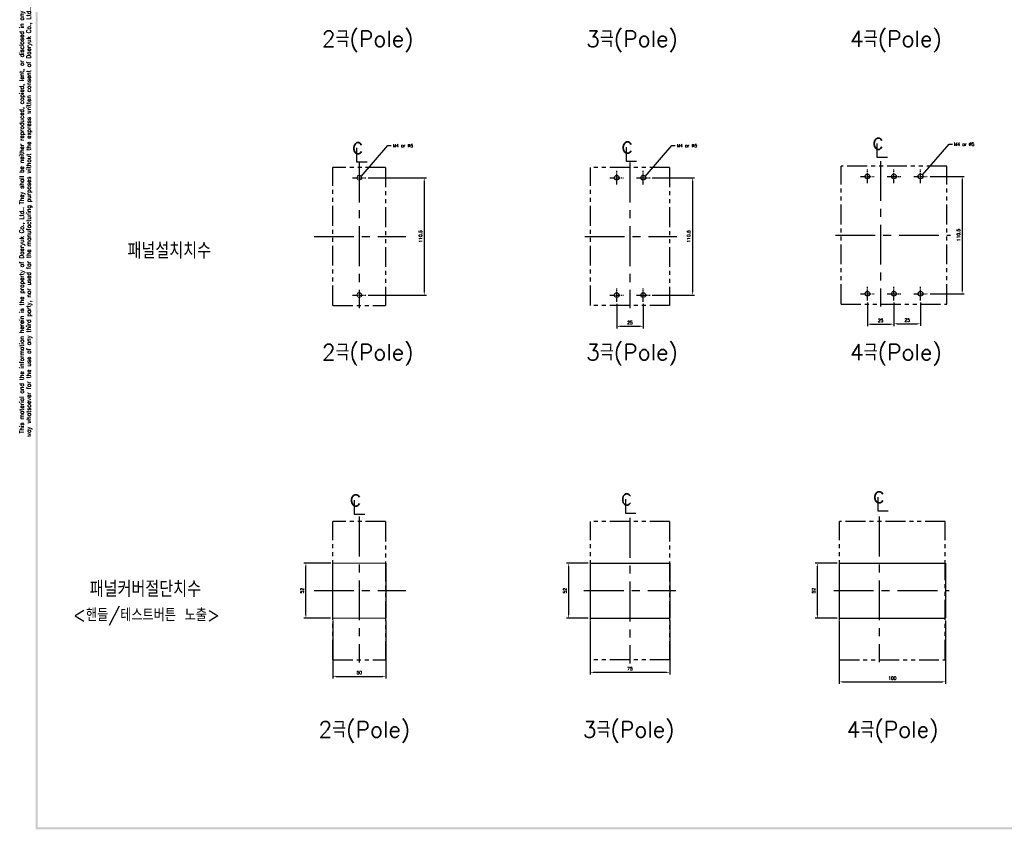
# Model space of a CAD drawing. Extents: x 2148 to 4086, y -907 to 1618.
# Tile 1 of 13: x 2432 to 3360, y 463 to 1225. Entities that reach past the tile are written whole.
import ezdxf

# ---------------------------------------------------------------- set-up
doc = ezdxf.new("R2010")
doc.units = 0
doc.header["$LTSCALE"] = 3
doc.header["$MEASUREMENT"] = 0
doc.linetypes.add('CENTER', pattern=[2, 1.25, -0.25, 0.25, -0.25])
doc.linetypes.add('PHANTOM2', pattern=[1.25, 0.625, -0.125, 0.125, -0.125, 0.125, -0.125])
doc.layers.get('0').update_dxf_attribs({"linetype": 'CONTINUOUS'})
doc.layers.get('Defpoints').update_dxf_attribs({"linetype": 'CONTINUOUS'})
for name, color, linetype in [('AM_VIS', 7, 'CONTINUOUS'), ('cen', 1, 'CENTER'), ('di', 3, 'CONTINUOUS'), ('DIM', 3, 'CONTINUOUS'), ('dwg', 7, 'CONTINUOUS'), ('NOTE', 4, 'CONTINUOUS')]:
    doc.layers.add(name, color=color, linetype=linetype)
doc.styles.add('K25', font='TXT', dxfattribs={"width": 0.9, "height": 2.5, "bigfont": 'TBHAN'})
doc.styles.add('KIM', font='ROMANS.shx', dxfattribs={"height": 5, "bigfont": 'GSG1.shx'})
doc.styles.get("Standard").update_dxf_attribs({"font": 'romans.shx', "height": 3, "bigfont": 'ghs.shx'})
doc.dimstyles.get("Standard").update_dxf_attribs({"dimtxt": 0.18, "dimasz": 0.18, "dimexe": 0.18, "dimexo": 0.0625, "dimgap": 0.09, "dimtad": 0, "dimtih": 1, "dimtoh": 1, "dimdec": 4, "dimzin": 0, "dimdsep": 46, "dimtxsty": 'Standard', "dimcen": 0.09, "dimadec": 0, "dimazin": 0, "dimtfac": 1, "dimtdec": 4, "dimtofl": 0, "dimtmove": 0, "dimatfit": 3, "dimfxl": 0, "dimtolj": 1, "dimtzin": 0, "dimarcsym": 0})
doc.dimstyles.new('STANDARD$0', dxfattribs={"dimtxt": 5, "dimasz": 5, "dimexe": 1, "dimexo": 2, "dimgap": 2, "dimtad": 1, "dimdec": 4, "dimzin": 12, "dimdsep": 46, "dimtxsty": 'KIM', "dimcen": -1, "dimdle": 0.1, "dimadec": 0, "dimazin": 0, "dimtfac": 1, "dimtdec": 4, "dimtmove": 0, "dimatfit": 3, "dimfxl": 0, "dimtolj": 1, "dimtzin": 0, "dimarcsym": 0})

# ---------------------------------------------------------------- blocks, each defined once
blk = doc.blocks.new('*D26')
at = {"layer": 'Defpoints', "color": 0}
for p in [(3287.77, 1077.54), (3287.77, 967.04), (3319.89, 967.04)]:
    blk.add_point(p, dxfattribs=at)
at = {"layer": 'di'}
for p, q in [((3289.77, 1077.54), (3321.89, 1077.54)), ((3319.89, 1074.74), (3319.89, 969.84)), ((3289.77, 967.04), (3321.89, 967.04))]:
    blk.add_line(p, q, dxfattribs=at)
for points in [[(3319.43, 1074.74), (3320.36, 1074.74), (3319.89, 1077.54)], [(3319.43, 969.84), (3320.36, 969.84), (3319.89, 967.04)]]:
    blk.add_solid(points, dxfattribs=at)
at = {"layer": 'di', "insert": (3316.39, 1022.29), "char_height": 3, "attachment_point": 5, "rotation": 90}
blk.add_mtext('\\A1;110.5', dxfattribs=at)
blk = doc.blocks.new('*D27')
at = {"layer": 'Defpoints', "color": 0}
for p in [(3025.94, 1076.25), (3025.94, 965.75), (3065.83, 965.75)]:
    blk.add_point(p, dxfattribs=at)
at = {"layer": 'di'}
for p, q in [((3027.94, 1076.25), (3067.83, 1076.25)), ((3065.83, 1073.45), (3065.83, 968.55)), ((3027.94, 965.75), (3067.83, 965.75))]:
    blk.add_line(p, q, dxfattribs=at)
for points in [[(3065.36, 1073.45), (3066.29, 1073.45), (3065.83, 1076.25)], [(3065.36, 968.55), (3066.29, 968.55), (3065.83, 965.75)]]:
    blk.add_solid(points, dxfattribs=at)
at = {"layer": 'di', "insert": (3062.33, 1021), "char_height": 3, "attachment_point": 5, "rotation": 90}
blk.add_mtext('\\A1;110.5', dxfattribs=at)
blk = doc.blocks.new('*D28')
at = {"layer": 'Defpoints', "color": 0}
for p in [(3204.3, 713.5), (3183.49, 661.5), (3204.3, 661.5)]:
    blk.add_point(p, dxfattribs=at)
at = {"layer": 'di'}
for p, q in [((3202.3, 713.5), (3181.49, 713.5)), ((3183.49, 710.3), (3183.49, 664.7)), ((3202.3, 661.5), (3181.49, 661.5))]:
    blk.add_line(p, q, dxfattribs=at)
for points in [[(3182.96, 710.3), (3184.03, 710.3), (3183.49, 713.5)], [(3182.96, 664.7), (3184.03, 664.7), (3183.49, 661.5)]]:
    blk.add_solid(points, dxfattribs=at)
at = {"layer": 'di', "insert": (3179.99, 687.5), "char_height": 3, "attachment_point": 5, "rotation": 90}
blk.add_mtext('\\A1;52', dxfattribs=at)
blk = doc.blocks.new('*D31')
at = {"layer": 'Defpoints', "color": 0}
for p in [(3204.1, 661.5), (3304.1, 661.5), (3304.1, 601.66)]:
    blk.add_point(p, dxfattribs=at)
at = {"layer": 'di'}
for p, q in [((3204.1, 659.5), (3204.1, 599.66)), ((3304.1, 659.5), (3304.1, 599.66)), ((3207.3, 601.66), (3300.9, 601.66))]:
    blk.add_line(p, q, dxfattribs=at)
for points in [[(3207.3, 602.19), (3207.3, 601.13), (3204.1, 601.66)], [(3300.9, 602.19), (3300.9, 601.13), (3304.1, 601.66)]]:
    blk.add_solid(points, dxfattribs=at)
at = {"layer": 'di', "insert": (3254.1, 605.16), "char_height": 3, "attachment_point": 5}
blk.add_mtext('\\A1;100', dxfattribs=at)
blk = doc.blocks.new('*D32')
at = {"layer": 'Defpoints', "color": 0}
for p in [(2969.78, 713.5), (2949.32, 661.5), (2969.78, 661.5)]:
    blk.add_point(p, dxfattribs=at)
at = {"layer": 'di'}
for p, q in [((2967.78, 713.5), (2947.32, 713.5)), ((2949.32, 710.3), (2949.32, 664.7)), ((2967.78, 661.5), (2947.32, 661.5))]:
    blk.add_line(p, q, dxfattribs=at)
for points in [[(2948.79, 710.3), (2949.85, 710.3), (2949.32, 713.5)], [(2948.79, 664.7), (2949.85, 664.7), (2949.32, 661.5)]]:
    blk.add_solid(points, dxfattribs=at)
at = {"layer": 'di', "insert": (2945.82, 687.5), "char_height": 3, "attachment_point": 5, "rotation": 90}
blk.add_mtext('\\A1;52', dxfattribs=at)
blk = doc.blocks.new('*D33')
at = {"layer": 'Defpoints', "color": 0}
for p in [(2969.58, 661.5), (3044.58, 661.5), (2969.58, 610.59)]:
    blk.add_point(p, dxfattribs=at)
at = {"layer": 'di'}
for p, q in [((2969.58, 659.5), (2969.58, 608.59)), ((3044.58, 659.5), (3044.58, 608.59)), ((3041.38, 610.59), (2972.78, 610.59))]:
    blk.add_line(p, q, dxfattribs=at)
for points in [[(2972.78, 611.12), (2972.78, 610.05), (2969.58, 610.59)], [(3041.38, 611.12), (3041.38, 610.05), (3044.58, 610.59)]]:
    blk.add_solid(points, dxfattribs=at)
at = {"layer": 'di', "insert": (3007.08, 614.09), "char_height": 3, "attachment_point": 5}
blk.add_mtext('\\A1;75', dxfattribs=at)
blk = doc.blocks.new('*D35')
at = {"layer": 'Defpoints', "color": 0}
for p in [(2701.91, 713.5), (2727.35, 713.5), (2727.15, 661.5)]:
    blk.add_point(p, dxfattribs=at)
at = {"layer": 'di'}
for p, q in [((2725.35, 713.5), (2699.91, 713.5)), ((2701.91, 664.7), (2701.91, 710.3)), ((2725.15, 661.5), (2699.91, 661.5))]:
    blk.add_line(p, q, dxfattribs=at)
for points in [[(2701.37, 710.3), (2702.44, 710.3), (2701.91, 713.5)], [(2701.37, 664.7), (2702.44, 664.7), (2701.91, 661.5)]]:
    blk.add_solid(points, dxfattribs=at)
at = {"layer": 'di', "insert": (2698.41, 687.5), "char_height": 3, "attachment_point": 5, "rotation": 90}
blk.add_mtext('\\A1;52', dxfattribs=at)
blk = doc.blocks.new('*D36')
at = {"layer": 'Defpoints', "color": 0}
for p in [(2727.15, 661.5), (2777.15, 661.5), (2777.15, 606.83)]:
    blk.add_point(p, dxfattribs=at)
at = {"layer": 'di'}
for p, q in [((2727.15, 659.5), (2727.15, 604.83)), ((2777.15, 659.5), (2777.15, 604.83)), ((2730.35, 606.83), (2773.95, 606.83))]:
    blk.add_line(p, q, dxfattribs=at)
for points in [[(2730.35, 607.37), (2730.35, 606.3), (2727.15, 606.83)], [(2773.95, 607.37), (2773.95, 606.3), (2777.15, 606.83)]]:
    blk.add_solid(points, dxfattribs=at)
at = {"layer": 'di', "insert": (2752.15, 610.33), "char_height": 3, "attachment_point": 5}
blk.add_mtext('\\A1;50', dxfattribs=at)
blk = doc.blocks.new('*D37')
at = {"layer": 'Defpoints', "color": 0}
for p in [(2758.51, 1076.25), (2758.51, 965.75), (2813.37, 965.75)]:
    blk.add_point(p, dxfattribs=at)
at = {"layer": 'di'}
for p, q in [((2760.51, 1076.25), (2815.37, 1076.25)), ((2813.37, 1073.05), (2813.37, 968.95)), ((2760.51, 965.75), (2815.37, 965.75))]:
    blk.add_line(p, q, dxfattribs=at)
for points in [[(2812.84, 1073.05), (2813.91, 1073.05), (2813.37, 1076.25)], [(2812.84, 968.95), (2813.91, 968.95), (2813.37, 965.75)]]:
    blk.add_solid(points, dxfattribs=at)
at = {"layer": 'di', "insert": (2809.87, 1021), "char_height": 3, "attachment_point": 5, "rotation": 90}
blk.add_mtext('\\A1;110.5', dxfattribs=at)
blk = doc.blocks.new('*D75')
at = {"layer": 'Defpoints', "color": 0}
for p in [(2994.58, 959.38), (3019.58, 959.38), (3019.58, 936.4)]:
    blk.add_point(p, dxfattribs=at)
at = {"layer": 'di'}
for p, q in [((2994.58, 957.38), (2994.58, 934.4)), ((3019.58, 957.38), (3019.58, 934.4)), ((2997.78, 936.4), (3016.38, 936.4))]:
    blk.add_line(p, q, dxfattribs=at)
for points in [[(2997.78, 936.94), (2997.78, 935.87), (2994.58, 936.4)], [(3016.38, 936.94), (3016.38, 935.87), (3019.58, 936.4)]]:
    blk.add_solid(points, dxfattribs=at)
at = {"layer": 'di', "insert": (3007.08, 939.9), "char_height": 3, "attachment_point": 5}
blk.add_mtext('\\A1;25', dxfattribs=at)
blk = doc.blocks.new('*D76')
at = {"layer": 'Defpoints', "color": 0}
for p in [(3230.61, 960.67), (3255.61, 960.67), (3255.61, 938.41)]:
    blk.add_point(p, dxfattribs=at)
at = {"layer": 'di'}
for p, q in [((3230.61, 958.67), (3230.61, 936.41)), ((3255.61, 958.67), (3255.61, 936.41)), ((3233.81, 938.41), (3252.41, 938.41))]:
    blk.add_line(p, q, dxfattribs=at)
for points in [[(3233.81, 938.95), (3233.81, 937.88), (3230.61, 938.41)], [(3252.41, 938.95), (3252.41, 937.88), (3255.61, 938.41)]]:
    blk.add_solid(points, dxfattribs=at)
at = {"layer": 'di', "insert": (3243.11, 941.91), "char_height": 3, "attachment_point": 5}
blk.add_mtext('\\A1;25', dxfattribs=at)
blk = doc.blocks.new('*D77')
at = {"layer": 'Defpoints', "color": 0}
for p in [(3255.61, 960.67), (3280.61, 960.67), (3280.61, 938.74)]:
    blk.add_point(p, dxfattribs=at)
at = {"layer": 'di'}
for p, q in [((3255.61, 958.67), (3255.61, 936.74)), ((3280.61, 958.67), (3280.61, 936.74)), ((3258.81, 938.74), (3277.41, 938.74))]:
    blk.add_line(p, q, dxfattribs=at)
for points in [[(3258.81, 939.28), (3258.81, 938.21), (3255.61, 938.74)], [(3277.41, 939.28), (3277.41, 938.21), (3280.61, 938.74)]]:
    blk.add_solid(points, dxfattribs=at)
at = {"layer": 'di', "insert": (3268.11, 942.24), "char_height": 3, "attachment_point": 5}
blk.add_mtext('\\A1;25', dxfattribs=at)

msp = doc.modelspace()

# ---------------------------------------------------------------- linework, layer by layer
at = {"color": 7, "linetype": 'Continuous', "lineweight": 15}
for p, q in [((2727.146, 713.498), (2777.146, 713.498)), ((2727.146, 661.498), (2777.146, 661.498))]:
    msp.add_line(p, q, dxfattribs=at)
for p, q in [((2969.576, 713.498), (3044.576, 713.498)), ((3204.099, 713.498), (3304.099, 713.498)), ((2969.576, 661.498), (3044.576, 661.498)), ((3204.099, 661.498), (3304.099, 661.498))]:
    msp.add_line(p, q)
for centre in [(2752.146, 1076.246), (2752.146, 965.746)]:
    msp.add_circle(centre, 2.25, dxfattribs=at)
for centre in [(2994.576, 1076.246), (2994.576, 1076.246), (3019.576, 1076.246), (3230.611, 1077.541), (3230.611, 1077.541), (3255.611, 1077.541), (3280.611, 1077.541), (2994.576, 965.746), (2994.576, 965.746), (3019.576, 965.746), (3230.611, 967.041), (3230.611, 967.041), (3255.611, 967.041), (3280.611, 967.041)]:
    msp.add_circle(centre, 2.25)
at = {"layer": 'AM_VIS'}
for p, q in [((2727.146, 661.498), (2727.146, 713.498)), ((2777.146, 713.498), (2777.146, 661.498)), ((2969.576, 713.498), (2969.576, 661.498)), ((3044.576, 713.498), (3044.576, 661.498)), ((3204.099, 713.498), (3204.099, 661.498)), ((3304.099, 713.498), (3304.099, 661.498))]:
    msp.add_line(p, q, dxfattribs=at)
at = {"layer": 'cen', "ltscale": 10}
for p, q in [((2752.146, 1090.7), (2752.146, 953.624)), ((2752.146, 1090.583), (2752.146, 953.507)), ((2752.146, 1090.582), (2752.146, 953.506)), ((3007.076, 1090.7), (3007.076, 953.624)), ((3007.076, 1090.583), (3007.076, 953.507)), ((3007.076, 1090.582), (3007.076, 953.506)), ((3243.111, 1091.996), (3243.111, 954.92)), ((2709.564, 1020.996), (2796.168, 1020.996)), ((2709.564, 1020.996), (2796.168, 1020.996)), ((2964.494, 1020.996), (3051.098, 1020.996)), ((2964.494, 1020.996), (3051.098, 1020.996)), ((3200.529, 1022.292), (3308.984, 1022.292)), ((2752.146, 757.202), (2752.146, 620.126)), ((2752.146, 757.085), (2752.146, 620.009)), ((2752.146, 757.085), (2752.146, 620.009)), ((3007.076, 756.036), (3007.076, 618.96)), ((3241.611, 757.202), (3241.611, 620.126)), ((2709.564, 687.498), (2796.168, 687.498)), ((2709.564, 687.498), (2796.168, 687.498)), ((2963.774, 687.498), (3050.378, 687.498)), ((3199.029, 687.498), (3307.484, 687.498))]:
    msp.add_line(p, q, dxfattribs=at)
at = {"layer": 'cen'}
for p, q in [((2745.777, 1076.246), (2758.515, 1076.246)), ((2988.207, 1076.246), (3000.944, 1076.246)), ((2994.576, 1069.877), (2994.576, 1082.614)), ((3013.207, 1076.246), (3025.944, 1076.246)), ((3019.576, 1069.877), (3019.576, 1082.614)), ((3224.242, 1077.542), (3236.98, 1077.542)), ((3230.611, 1071.173), (3230.611, 1083.91)), ((3249.242, 1077.542), (3261.98, 1077.542)), ((3255.611, 1071.173), (3255.611, 1083.91)), ((3274.242, 1077.542), (3286.98, 1077.542)), ((3280.611, 1071.173), (3280.611, 1083.91)), ((2745.777, 965.746), (2758.515, 965.746)), ((2988.207, 965.746), (3000.944, 965.746)), ((2994.576, 959.377), (2994.576, 972.114)), ((3013.207, 965.746), (3025.944, 965.746)), ((3019.576, 959.377), (3019.576, 972.114)), ((3224.242, 967.042), (3236.98, 967.042)), ((3230.611, 960.673), (3230.611, 973.41)), ((3249.242, 967.042), (3261.98, 967.042)), ((3255.611, 960.673), (3255.611, 973.41)), ((3274.242, 967.042), (3286.98, 967.042)), ((3280.611, 960.673), (3280.611, 973.41))]:
    msp.add_line(p, q, dxfattribs=at)
at = {"layer": 'di', "linetype": 'PHANTOM2', "ltscale": 10}
for p, q in [((2727.346, 955.996), (2727.346, 1085.996)), ((2776.946, 1085.996), (2727.346, 1085.996)), ((2776.946, 1085.996), (2776.946, 955.996)), ((2969.776, 955.996), (2969.776, 1085.996)), ((3044.376, 1085.996), (2969.776, 1085.996)), ((3044.376, 1085.996), (3044.376, 955.996)), ((3205.811, 957.291), (3205.811, 1087.291)), ((3305.411, 1087.291), (3205.811, 1087.291)), ((3305.411, 957.291), (3305.411, 1087.291)), ((2727.346, 955.996), (2776.946, 955.996)), ((3044.376, 955.996), (2969.776, 955.996)), ((3205.811, 957.291), (3305.411, 957.291)), ((2727.346, 622.498), (2727.346, 752.498)), ((2776.946, 752.498), (2727.346, 752.498)), ((2776.946, 752.498), (2776.946, 622.498)), ((2969.776, 622.498), (2969.776, 752.498)), ((3044.376, 752.498), (2969.776, 752.498)), ((3044.376, 752.498), (3044.376, 622.498)), ((3204.299, 622.498), (3204.299, 752.498)), ((3303.899, 752.498), (3204.299, 752.498)), ((3303.899, 622.498), (3303.899, 752.498)), ((2727.346, 622.498), (2776.946, 622.498)), ((3044.376, 622.498), (2969.776, 622.498)), ((3204.299, 622.498), (3303.899, 622.498))]:
    msp.add_line(p, q, dxfattribs=at)
at = {"layer": 'dwg'}
for points in [[(2447.457, 462.831), (2449.457, 463.831), (2447.457, 1610.831), (2449.457, 1608.831)], [(4079.457, 462.831), (4077.457, 464.831), (2447.457, 462.831), (2449.457, 464.831)]]:
    msp.add_trace(points, dxfattribs=at)
at = {"layer": 'NOTE'}
for p, q in [((2749.571, 1104.274), (2749.571, 1091.235)), ((3003.354, 1104.887), (3003.354, 1091.848)), ((3239.601, 1108.504), (3239.601, 1095.465)), ((3239.601, 1095.465), (3249.514, 1095.465)), ((2749.571, 1091.235), (2759.484, 1091.235)), ((3003.354, 1091.848), (3013.267, 1091.848)), ((2747.509, 772.713), (2747.509, 759.673)), ((3002.796, 773.59), (3002.796, 760.551)), ((3240.333, 775.633), (3240.333, 762.594)), ((3002.796, 760.551), (3012.709, 760.551)), ((3240.333, 762.594), (3250.246, 762.594)), ((2747.509, 759.673), (2757.422, 759.673))]:
    msp.add_line(p, q, dxfattribs=at)

# ---------------------------------------------------------------- texts
at = {"layer": 'di', "insert": (2438.19, 1034.491), "char_height": 4, "width": 544.19864, "attachment_point": 5, "rotation": 90}
msp.add_mtext('\\A1;This material and the information herein is the property of Daeryuk Co., Ltd.. They shall be neither reproduced, copied, lent, or disclosed in any\\Pway whatsoever for the use of any third party, nor used for the manufacturing purposes without the express written consent of Daeryuk Co., Ltd..', dxfattribs=at)
at = {"layer": 'di', "char_height": 15, "attachment_point": 1}
for s, insert, width in [('{\\Fromans,hgs|c129;2극(Pole)}', (2716.979, 1214.482), 116.39597), ('{\\Fromans,hgs|c129;3극(Pole)}', (2965.879, 1214.482), 116.39597), ('{\\Fromans,hgs|c129;4극(Pole)}', (3214.319, 1214.482), 116.39597), ('{\\Fromans,hgs|c129;패널설치치수}', (2533.929, 1015.141), 135.45529), ('{\\Fromans,hgs|c129;2극(Pole)}', (2716.979, 919.417), 116.39597), ('{\\Fromans,hgs|c129;3극(Pole)}', (2965.879, 919.417), 116.39597), ('{\\Fromans,hgs|c129;4극(Pole)}', (3214.319, 919.417), 116.39597), ('{\\Fromans,hgs|c129;패널커버절단치수}', (2498.318, 696.586), 177.9211), ('{\\Fromans,hgs|c129;2극(Pole)}', (2713.837, 564.284), 116.39597), ('{\\Fromans,hgs|c129;3극(Pole)}', (2962.737, 564.284), 116.39597), ('{\\Fromans,hgs|c129;4극(Pole)}', (3211.177, 564.284), 116.39597)]:
    msp.add_mtext(s, dxfattribs=dict(at, insert=insert, width=width))
at = {"layer": 'DIM', "char_height": 3, "attachment_point": 1}
for insert in [(2783.81, 1107.989), (3051.24, 1107.989), (3312.275, 1109.285)]:
    msp.add_mtext('M4 or %%C5', dxfattribs=dict(at, insert=insert))
at = {"layer": 'DIM', "insert": (2482.492, 670.684), "char_height": 12, "width": 207.68749, "attachment_point": 1}
msp.add_mtext('\\pt156;{\\Fromans,hgs|c129;<핸들/테스트버튼 노출>}', dxfattribs=at)
at = {"layer": 'NOTE', "style": 'K25', "width": 0.9}
for p in [(3235.169, 1102.965), (2745.139, 1098.734), (2998.922, 1099.348), (2743.076, 767.173), (2998.364, 768.051), (3235.9, 770.094)]:
    msp.add_text('c', height=15.85, dxfattribs=at).set_placement(p)

# ---------------------------------------------------------------- dimensions: what is measured, and where the dimension line sits
at = {"layer": 'di'}
for base, p1, p2, picture, middle in [((2813.373, 965.746), (2758.515, 1076.246), (2758.515, 965.746), '*D37', (2809.873, 1020.996)), ((2701.908, 713.498), (2727.146, 661.498), (2727.346, 713.498), '*D35', (2698.408, 687.498)), ((2949.32, 661.498), (2969.776, 713.498), (2969.776, 661.498), '*D32', (2945.82, 687.498)), ((3183.493, 661.498), (3204.299, 713.498), (3204.299, 661.498), '*D28', (3179.993, 687.498))]:
    dim = msp.add_linear_dim(base=base, p1=p1, p2=p2, angle=90, dimstyle='STANDARD$0', override={"dimtxt": 4, "dimasz": 3.2, "dimexe": 2, "dimdec": 2, "dimzin": 8, "dimtxsty": 'Standard', "dimcen": 0, "dimclrd": 256, "dimclre": 256, "dimclrt": 256, "dimadec": 2, "dimazin": 2, "dimtfac": 0.6, "dimtdec": 2, "dimtzin": 8, "dimlwd": 65535, "dimlwe": 65535, "dimarcsym": 1}, dxfattribs=at)
    dim.commit()
    dim.dimension.update_dxf_attribs({"geometry": picture, "text_midpoint": middle})
for base, p1, p2, picture, middle in [((3065.826, 965.746), (3025.944, 1076.246), (3025.944, 965.746), '*D27', (3065.826, 1020.996)), ((3319.893, 967.042), (3287.769, 1077.542), (3287.769, 967.042), '*D26', (3319.893, 1022.292))]:
    dim = msp.add_linear_dim(base=base, p1=p1, p2=p2, angle=90, dimstyle='STANDARD$0', override={"dimtxt": 3, "dimasz": 2.8, "dimexe": 2, "dimdec": 2, "dimzin": 8, "dimtxsty": 'Standard', "dimcen": 0, "dimclrd": 256, "dimclre": 256, "dimclrt": 256, "dimadec": 2, "dimazin": 2, "dimtfac": 0.6, "dimtdec": 2, "dimtzin": 8, "dimlwd": 65535, "dimlwe": 65535, "dimarcsym": 1}, dxfattribs=at)
    dim.commit()
    dim.dimension.update_dxf_attribs({"geometry": picture, "text_midpoint": middle, "dimtype": 160})
for base, p1, p2, picture, middle in [((3019.576, 936.403), (2994.576, 959.377), (3019.576, 959.377), '*D75', (3007.076, 939.903)), ((3255.611, 938.413), (3230.611, 960.673), (3255.611, 960.673), '*D76', (3243.111, 941.913)), ((3280.611, 938.744), (3255.611, 960.673), (3280.611, 960.673), '*D77', (3268.111, 942.244)), ((2777.146, 606.833), (2727.146, 661.498), (2777.146, 661.498), '*D36', (2752.146, 610.333)), ((3304.099, 601.659), (3204.099, 661.498), (3304.099, 661.498), '*D31', (3254.099, 605.159))]:
    dim = msp.add_linear_dim(base=base, p1=p1, p2=p2, dimstyle='STANDARD$0', override={"dimtxt": 4, "dimasz": 3.2, "dimexe": 2, "dimdec": 2, "dimzin": 8, "dimtxsty": 'Standard', "dimcen": 0, "dimclrd": 256, "dimclre": 256, "dimclrt": 256, "dimadec": 2, "dimazin": 2, "dimtfac": 0.6, "dimtdec": 2, "dimtzin": 8, "dimlwd": 65535, "dimlwe": 65535, "dimarcsym": 1}, dxfattribs=at)
    dim.commit()
    dim.dimension.update_dxf_attribs({"geometry": picture, "text_midpoint": middle})
dim = msp.add_linear_dim(base=(2969.576, 610.588), p1=(3044.576, 661.498), p2=(2969.576, 661.498), dimstyle='STANDARD$0', override={"dimtxt": 4, "dimasz": 3.2, "dimexe": 2, "dimdec": 2, "dimzin": 8, "dimtxsty": 'Standard', "dimcen": 0, "dimclrd": 256, "dimclre": 256, "dimclrt": 256, "dimadec": 2, "dimazin": 2, "dimtfac": 0.6, "dimtdec": 2, "dimtzin": 8, "dimlwd": 65535, "dimlwe": 65535, "dimarcsym": 1}, dxfattribs=at)
dim.commit()
dim.dimension.update_dxf_attribs({"geometry": '*D33', "text_midpoint": (3007.076, 610.588), "dimtype": 160})

# ---------------------------------------------------------------- leaders
at = {"layer": 'DIM', "annotation_type": 0, "has_hookline": 1, "hookline_direction": 0, "text_width": 21.429}
for points in [[(2753.991, 1077.534), (2779.01, 1106.489), (2782.21, 1106.489)], [(3021.42, 1077.534), (3046.44, 1106.489), (3049.64, 1106.489)], [(3282.456, 1078.83), (3307.475, 1107.785), (3310.675, 1107.785)]]:
    msp.add_leader(points, dimstyle='Standard', override={"dimscale": 1.6, "dimtxt": 2, "dimasz": 2, "dimexe": 1, "dimexo": 1, "dimgap": 1, "dimtad": 0, "dimtih": 0, "dimtoh": 0, "dimdec": 1, "dimzin": 8, "dimcen": 0, "dimadec": 2, "dimazin": 2, "dimtm": 0.1, "dimtfac": 0.6, "dimtdec": 1, "dimtofl": 1}, dxfattribs=at)

doc.saveas('drawing.dxf')
